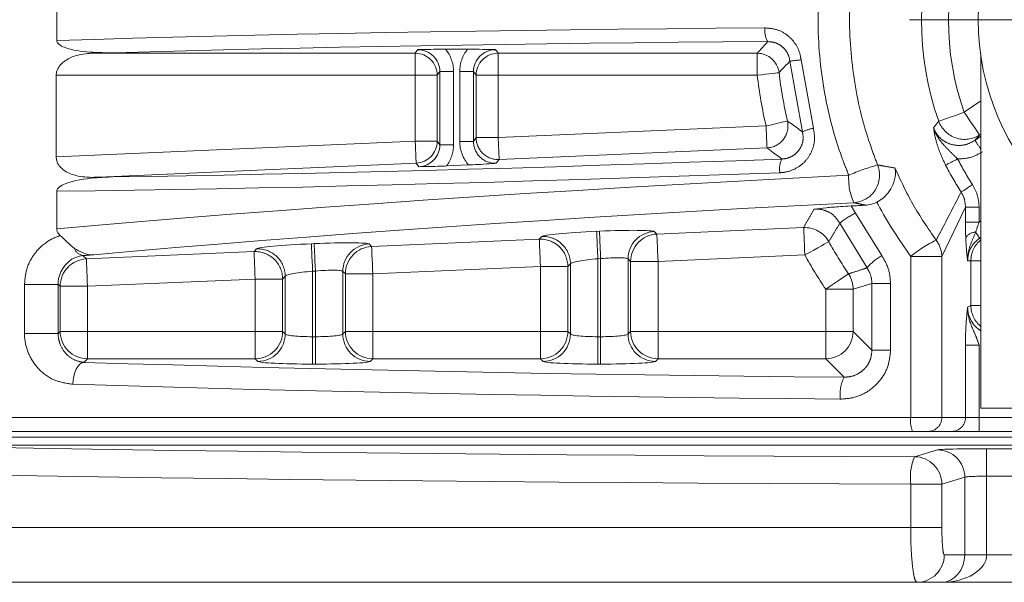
# Model space of a CAD drawing. Header units: millimetres. Extents: x 2 to 601, y 5 to 415.
# Tile 45 of 139: x 213.25 to 216.83, y 199.45 to 201.5. Entities that reach past the tile are written whole.
import ezdxf

# ---------------------------------------------------------------- set-up
doc = ezdxf.new("R2010")
doc.units = ezdxf.units.MM
doc.linetypes.add('PHANTOM', pattern=[12.7, 6.35, -1.27, 1.27, -1.27, 1.27, -1.27])

# ---------------------------------------------------------------- blocks, each defined once
blk = doc.blocks.new('SW_CENTERMARKSYMBOL_1')
at = {"color": 0, "linetype": 'Continuous', "lineweight": 0}
for p, q in [((0, 0.5), (0, 1.16)), ((0, 0), (0, 0.25)), ((-0.5, 0), (-1.16, 0)), ((0, 0), (-0.25, 0)), ((0, 0), (0, -0.25)), ((0, 0), (0.25, 0)), ((0.5, 0), (1.16, 0)), ((0, -0.5), (0, -1.16))]:
    blk.add_line(p, q, dxfattribs=at)

msp = doc.modelspace()

# ---------------------------------------------------------------- linework, layer by layer
at = {"color": 7, "linetype": 'Continuous', "lineweight": 15}
for p, q in [((213.3803, 201.4233), (213.3803, 201.5757)), ((214.878, 201.3919), (214.7977, 201.3919)), ((213.5074, 201.3772), (214.6868, 201.3772)), ((216.749, 200.0845), (216.749, 201.3649)), ((213.3782, 201.2972), (213.3782, 200.9993)), ((214.6903, 200.9766), (213.5074, 200.925)), ((214.8011, 200.9667), (214.8816, 200.9702)), ((213.3803, 200.7369), (213.3803, 200.8748)), ((216.749, 200.0845), (218.549, 200.0845)), ((216.4999, 199.9995), (212.8268, 199.9995)), ((216.5568, 199.9995), (216.4999, 199.9995)), ((216.6427, 199.9995), (216.5568, 199.9995)), ((216.6427, 199.9995), (216.7423, 199.9995)), ((218.5557, 199.9995), (216.7423, 199.9995)), ((222.5388, 199.9487), (212.7186, 199.9487)), ((216.5157, 199.4495), (211.8355, 199.4495)), ((216.6049, 199.4495), (216.5157, 199.4495)), ((218.6931, 199.4495), (216.6049, 199.4495))]:
    msp.add_line(p, q, dxfattribs=at)
at = {"color": 7, "linetype": 'PHANTOM', "lineweight": 0}
for p, q in [((214.6868, 201.3772), (214.6966, 201.3903)), ((214.979, 201.3903), (214.9888, 201.3772)), ((214.6868, 201.3772), (214.6868, 201.2972)), ((214.9888, 201.3772), (215.9336, 201.3772)), ((214.9888, 201.3772), (214.9888, 201.2972)), ((215.9336, 201.2972), (215.9336, 201.3772)), ((216.0982, 201.0913), (216.0523, 201.3482)), ((216.0932, 201.3529), (216.1381, 201.104)), ((214.7765, 201.3103), (214.7668, 201.2972)), ((214.7765, 201.3103), (214.8265, 201.3103)), ((214.7765, 201.0439), (214.7765, 201.3103)), ((214.8265, 201.3103), (214.8265, 201.0439)), ((214.8991, 201.3103), (214.8491, 201.3103)), ((214.8491, 201.0562), (214.8491, 201.3103)), ((214.8991, 201.3103), (214.8991, 201.0562)), ((214.9089, 201.2972), (214.8991, 201.3103)), ((214.6868, 201.2972), (213.3782, 201.2972)), ((214.7668, 201.2972), (214.6868, 201.2972)), ((214.6868, 201.0565), (214.6868, 201.2972)), ((214.7668, 201.2972), (214.7668, 201.0565)), ((214.9089, 201.0697), (214.9089, 201.2972)), ((214.9089, 201.2972), (214.9888, 201.2972)), ((214.9888, 201.2972), (214.9888, 201.0697)), ((215.9336, 201.2972), (214.9888, 201.2972)), ((216.688, 201.1621), (216.749, 201.2033)), ((214.9888, 201.0697), (215.9657, 201.1123)), ((214.8991, 201.0562), (214.9089, 201.0697)), ((214.9089, 201.0697), (214.9888, 201.0697)), ((214.9888, 201.0697), (214.9923, 200.9898)), ((216.727, 201.0598), (216.749, 201.0747)), ((216.749, 201.0828), (216.744, 201.0794)), ((213.3782, 200.9993), (214.6868, 201.0565)), ((214.6868, 201.0565), (214.7668, 201.0565)), ((214.7668, 201.0565), (214.7765, 201.0439)), ((214.7765, 201.0439), (214.8265, 201.0439)), ((214.8991, 201.0562), (214.8491, 201.0562)), ((215.9692, 201.0324), (214.9923, 200.9898)), ((214.9923, 200.9898), (214.9825, 200.9763)), ((214.7001, 200.9639), (214.6903, 200.9766)), ((216.2754, 200.8207), (216.2923, 200.7949)), ((216.6925, 200.8159), (216.6066, 200.6368)), ((216.6925, 200.7623), (216.6925, 200.8159)), ((216.6925, 200.8159), (216.7423, 200.8159)), ((216.7423, 200.8159), (216.7423, 200.7623)), ((216.2923, 200.7949), (216.3872, 200.6404)), ((215.5676, 200.7185), (216.1027, 200.7419)), ((216.3337, 200.5952), (216.2348, 200.7577)), ((216.6925, 200.7623), (216.7423, 200.7623)), ((216.7423, 200.7623), (216.749, 200.7668)), ((214.5279, 200.6731), (215.1391, 200.6998)), ((215.1391, 200.6998), (215.1485, 200.7097)), ((215.3482, 200.7283), (215.3584, 200.7288)), ((215.5582, 200.7276), (215.5676, 200.7185)), ((216.749, 200.7065), (216.7446, 200.7035)), ((216.7446, 200.7035), (216.749, 200.7033)), ((214.0993, 200.6544), (214.1088, 200.6643)), ((214.3085, 200.683), (214.3187, 200.6834)), ((214.5184, 200.6822), (214.5279, 200.6731)), ((213.4754, 200.6399), (213.4881, 200.6277)), ((213.4881, 200.6277), (214.0993, 200.6544)), ((215.3628, 200.629), (215.3526, 200.6286)), ((215.3526, 200.6286), (215.3526, 200.3444)), ((215.3628, 200.3444), (215.3628, 200.629)), ((215.4627, 200.6278), (215.4627, 200.3543)), ((215.4721, 200.6188), (215.4627, 200.6278)), ((216.1071, 200.6421), (215.572, 200.6188)), ((216.4929, 200.0495), (216.4929, 200.6368)), ((216.6066, 200.6368), (216.4929, 200.6368)), ((216.6066, 200.6368), (216.6066, 200.0495)), ((215.1434, 200.6), (214.5322, 200.5734)), ((215.2433, 200.6), (215.1434, 200.6)), ((215.1434, 200.3638), (215.1434, 200.6)), ((215.2527, 200.6099), (215.2433, 200.6)), ((215.2433, 200.6), (215.2433, 200.3638)), ((215.2527, 200.3543), (215.2527, 200.6099)), ((215.4721, 200.3638), (215.4721, 200.6188)), ((215.572, 200.6188), (215.4721, 200.6188)), ((215.572, 200.6188), (215.572, 200.3638)), ((216.7121, 200.6203), (216.7005, 200.6208)), ((216.7121, 200.4585), (216.7121, 200.6203)), ((216.7121, 200.6203), (216.749, 200.6203)), ((214.213, 200.5645), (214.2035, 200.5546)), ((214.213, 200.3543), (214.213, 200.5645)), ((214.323, 200.5836), (214.3128, 200.5832)), ((214.3128, 200.5832), (214.3128, 200.3444)), ((214.323, 200.3444), (214.323, 200.5836)), ((214.4229, 200.5824), (214.4229, 200.3543)), ((214.4324, 200.5734), (214.4229, 200.5824)), ((214.4324, 200.3638), (214.4324, 200.5734)), ((214.5322, 200.5734), (214.4324, 200.5734)), ((214.5322, 200.5734), (214.5322, 200.3638)), ((213.2626, 200.3564), (213.2626, 200.535)), ((213.2626, 200.535), (213.3853, 200.535)), ((213.3926, 200.528), (213.3853, 200.535)), ((213.3853, 200.535), (213.3853, 200.3564)), ((213.3926, 200.3638), (213.3926, 200.528)), ((213.4925, 200.528), (213.3926, 200.528)), ((214.1037, 200.5546), (213.4925, 200.528)), ((213.4925, 200.528), (213.4925, 200.3638)), ((214.1037, 200.3638), (214.1037, 200.5546)), ((214.2035, 200.5546), (214.1037, 200.5546)), ((214.2035, 200.5546), (214.2035, 200.3638)), ((216.3516, 200.5387), (216.283, 200.5176)), ((216.4195, 200.5387), (216.3516, 200.5387)), ((216.3516, 200.2952), (216.3516, 200.5387)), ((216.4195, 200.5387), (216.4195, 200.2952)), ((216.1832, 200.3638), (216.1832, 200.5176)), ((216.283, 200.5176), (216.1832, 200.5176)), ((216.283, 200.5176), (216.283, 200.3638)), ((216.7005, 200.4515), (216.7121, 200.4585)), ((216.7121, 200.4585), (216.749, 200.4585)), ((213.2626, 200.3564), (213.3853, 200.3564)), ((213.3853, 200.3564), (213.3926, 200.3638)), ((213.4925, 200.3638), (213.3926, 200.3638)), ((213.4925, 200.3638), (214.1037, 200.3638)), ((213.4925, 200.3638), (213.4925, 200.2639)), ((214.1037, 200.3638), (214.1037, 200.2639)), ((214.2035, 200.3638), (214.1037, 200.3638)), ((214.2035, 200.3638), (214.213, 200.3543)), ((214.3128, 200.3444), (214.3128, 200.2445)), ((214.3128, 200.3444), (214.323, 200.3444)), ((214.323, 200.3444), (214.323, 200.2445)), ((214.4229, 200.3543), (214.4324, 200.3638)), ((214.5322, 200.3638), (214.4324, 200.3638)), ((214.5322, 200.3638), (214.5322, 200.2639)), ((214.5322, 200.3638), (215.1434, 200.3638)), ((215.1434, 200.3638), (215.1434, 200.2639)), ((215.2433, 200.3638), (215.1434, 200.3638)), ((215.2433, 200.3638), (215.2527, 200.3543)), ((215.3526, 200.3444), (215.3526, 200.2445)), ((215.3526, 200.3444), (215.3628, 200.3444)), ((215.3628, 200.3444), (215.3628, 200.2445)), ((215.4627, 200.3543), (215.4721, 200.3638)), ((215.572, 200.3638), (215.4721, 200.3638)), ((215.572, 200.2639), (215.572, 200.3638)), ((215.572, 200.3638), (216.1832, 200.3638)), ((216.1832, 200.2639), (216.1832, 200.3638)), ((216.283, 200.3638), (216.1832, 200.3638)), ((216.283, 200.3638), (216.3516, 200.2952)), ((216.6925, 200.0495), (216.6925, 200.3137)), ((216.7423, 200.3137), (216.6925, 200.3137)), ((216.7423, 200.3137), (216.7423, 200.0495)), ((216.4195, 200.2952), (216.3516, 200.2952)), ((213.4925, 200.2639), (213.4795, 200.2509)), ((214.1037, 200.2639), (213.4925, 200.2639)), ((214.1131, 200.2544), (214.1037, 200.2639)), ((214.323, 200.2445), (214.3128, 200.2445)), ((214.5322, 200.2639), (214.5228, 200.2544)), ((215.1434, 200.2639), (214.5322, 200.2639)), ((215.1529, 200.2544), (215.1434, 200.2639)), ((215.3628, 200.2445), (215.3526, 200.2445)), ((215.572, 200.2639), (215.5625, 200.2544)), ((216.1832, 200.2639), (215.572, 200.2639)), ((216.2501, 200.1969), (216.1832, 200.2639)), ((212.7972, 200.0495), (216.4929, 200.0495)), ((216.4929, 200.0495), (216.6066, 200.0495)), ((216.6066, 200.0495), (216.6925, 200.0495)), ((216.7423, 200.0495), (216.6925, 200.0495)), ((216.7423, 199.9995), (216.7423, 200.0495)), ((216.7423, 200.0495), (218.5557, 200.0495)), ((212.5578, 199.9787), (222.5388, 199.9787)), ((216.507, 199.907), (216.5905, 199.932)), ((216.7698, 199.9363), (218.5282, 199.9363)), ((216.7698, 199.8363), (216.7698, 199.9363)), ((216.6066, 199.807), (216.4929, 199.807)), ((216.4929, 199.6495), (216.4929, 199.807)), ((216.6901, 199.832), (216.6066, 199.807)), ((216.6066, 199.807), (216.6066, 199.6495)), ((216.6901, 199.5495), (216.6901, 199.832)), ((216.7698, 199.8363), (216.7698, 199.5495)), ((218.5282, 199.8363), (216.7698, 199.8363)), ((211.6579, 199.6495), (216.4929, 199.6495)), ((216.6066, 199.6495), (216.4929, 199.6495)), ((216.6153, 199.5495), (216.6901, 199.5495)), ((216.7698, 199.5495), (216.6901, 199.5495)), ((216.7698, 199.5495), (218.5282, 199.5495))]:
    msp.add_line(p, q, dxfattribs=at)
at = {"color": 7, "linetype": 'PHANTOM', "lineweight": 0, "flags": 128}
for points in [[(215.9336, 201.2972), (215.9488, 201.299), (215.9634, 201.3007), (215.9769, 201.3023), (215.9888, 201.3037), (215.9987, 201.3049), (216.0062, 201.3058), (216.011, 201.3063), (216.013, 201.3066)], [(215.9657, 201.1123), (215.9806, 201.1157), (215.9949, 201.119), (216.0082, 201.1221), (216.0199, 201.1248), (216.0296, 201.127), (216.0369, 201.1287), (216.0417, 201.1298), (216.0436, 201.1302)], [(216.5951, 201.1295), (216.5994, 201.131), (216.6063, 201.1334), (216.6157, 201.1367), (216.6274, 201.1408), (216.6409, 201.1455), (216.6558, 201.1508), (216.6716, 201.1563), (216.688, 201.1621)], [(216.744, 201.0794), (216.7424, 201.0817), (216.7389, 201.0869), (216.7336, 201.0948), (216.7266, 201.1051), (216.7182, 201.1174), (216.7088, 201.1314), (216.6986, 201.1465), (216.688, 201.1621)], [(216.6768, 200.8717), (216.6787, 200.873), (216.6818, 200.875), (216.686, 200.8777), (216.6911, 200.881), (216.6971, 200.8849), (216.7038, 200.8892), (216.7109, 200.8937), (216.7181, 200.8984)], [(216.1071, 200.6421), (216.1062, 200.661), (216.1054, 200.6791), (216.1047, 200.696), (216.1041, 200.7109), (216.1035, 200.7233), (216.1031, 200.7328), (216.1028, 200.7391), (216.1027, 200.7419)], [(215.572, 200.6188), (215.5712, 200.6376), (215.5704, 200.6558), (215.5696, 200.6726), (215.569, 200.6875), (215.5684, 200.7), (215.568, 200.7095), (215.5678, 200.7157), (215.5676, 200.7185)], [(214.3085, 200.683), (214.3086, 200.6802), (214.3089, 200.6739), (214.3093, 200.6644), (214.3098, 200.652), (214.3105, 200.637), (214.3112, 200.6202), (214.312, 200.602), (214.3128, 200.5832)], [(214.3187, 200.6834), (214.3188, 200.6806), (214.3191, 200.6744), (214.3195, 200.6648), (214.32, 200.6524), (214.3207, 200.6375), (214.3214, 200.6207), (214.3222, 200.6025), (214.323, 200.5836)], [(214.5279, 200.6731), (214.528, 200.6703), (214.5283, 200.6641), (214.5287, 200.6546), (214.5292, 200.6421), (214.5299, 200.6272), (214.5306, 200.6104), (214.5314, 200.5922), (214.5322, 200.5734)], [(216.1071, 200.6421), (216.1235, 200.6513), (216.1394, 200.6601), (216.1542, 200.6683), (216.1672, 200.6756), (216.1781, 200.6816), (216.1864, 200.6862), (216.1919, 200.6893), (216.1943, 200.6906)], [(213.4881, 200.6277), (213.4882, 200.6249), (213.4885, 200.6187), (213.4889, 200.6092), (213.4895, 200.5967), (213.4901, 200.5818), (213.4908, 200.565), (213.4916, 200.5468), (213.4925, 200.528)], [(214.0993, 200.6544), (214.0994, 200.6516), (214.0997, 200.6454), (214.1001, 200.6358), (214.1006, 200.6234), (214.1013, 200.6085), (214.102, 200.5917), (214.1028, 200.5735), (214.1037, 200.5546)], [(216.2661, 200.5732), (216.2638, 200.5717), (216.2586, 200.5682), (216.2507, 200.5629), (216.2404, 200.5559), (216.228, 200.5476), (216.2139, 200.5383), (216.1988, 200.5281), (216.1832, 200.5176)], [(213.4384, 200.1711), (213.4395, 200.1862), (213.4421, 200.2008), (213.446, 200.2144), (213.4511, 200.2263), (213.4573, 200.2363), (213.4642, 200.2439), (213.4717, 200.2488), (213.4795, 200.2509)]]:
    msp.add_lwpolyline(points, dxfattribs=at)
at = {"color": 7, "linetype": 'Continuous', "lineweight": 15}
msp.add_circle((217.649, 201.4995), 0.91, dxfattribs=at)
at = {"color": 7, "linetype": 'PHANTOM', "lineweight": 0}
for centre, radius, start, end in [((217.649, 201.4995), 1.117, 160.6547, 199.3453), ((217.649, 201.4995), 1.0185, 160.6547, 199.3453), ((216.0369, 201.4588), 0.0758, 171.7707, 211.0502), ((214.6867, 201.2971), 0.0801, 0.0744, 89.9358), ((214.9889, 201.2971), 0.0801, 90.0642, 179.9256), ((215.9336, 201.2971), 0.08, 6.7748, 89.9441), ((216.143, 200.7404), 0.6145, 94.6511, 98.4917), ((217.649, 201.4995), 1.7273, 186.7245, 192.9526), ((217.649, 201.4995), 1.6473, 186.7245, 192.9526), ((215.9655, 201.1124), 0.0801, 272.6012, 12.8479), ((153.0004, 198.3283), 63.0268, 2.458999, 2.53168), ((216.1934, 200.8616), 0.2486, 102.8434, 112.5072), ((216.6896, 201.1639), 0.1005, 200.034, 302.7789), ((214.9889, 201.0698), 0.0801, 180.0862, 272.4356), ((205.8399, 193.6722), 13.157, 33.98884, 34.15951), ((256.4019, 202.8344), 41.7529, 182.44048, 182.55019), ((214.6867, 201.0566), 0.0801, 272.5616, 359.9229), ((216.0931, 200.956), 0.0783, 152.7886, 190.3684), ((220.5973, 193.3023), 8.6374, 117.08956, 117.41619), ((217.649, 201.4995), 1.108, 207.2523, 212.8492), ((216.5722, 200.2459), 0.7513, 105.4174, 113.9635), ((216.2789, 200.9331), 0.1006, 273.9585, 21.6198), ((217.649, 201.4995), 1.1573, 207.2523, 212.8492), ((216.4755, 200.92), 0.2088, 176.5918, 204.7372), ((216.3925, 200.5763), 0.2405, 114.638, 131.0047), ((216.1069, 200.6418), 0.1001, 29.17, 92.3994), ((215.1431, 200.5997), 0.1002, 0.19, 92.3066), ((163.3736, 198.3984), 51.8166, 2.43519, 2.54561), ((215.1525, 200.6096), 0.1002, 0.1979, 92.3118), ((289.2284, 203.8917), 73.9479, 182.45172, 182.529094), ((223.8573, 201.0485), 8.5048, 182.15402, 182.82678), ((215.5628, 200.6275), 0.1002, 92.6768, 179.8211), ((215.5723, 200.6185), 0.1002, 92.6693, 179.8429), ((216.729, 200.6835), 0.0416, 88.622, 148.3443), ((217.8591, 201.4724), 1.354, 213.5008, 214.6036), ((213.4837, 200.6813), 0.0423, 200.0468, 258.673), ((214.1128, 200.5642), 0.1002, 0.19, 92.3066), ((214.5231, 200.5821), 0.1002, 92.6833, 179.8146), ((214.5325, 200.573), 0.1002, 92.6769, 179.821), ((217.649, 201.4995), 1.6644, 209.075, 213.8147), ((216.7982, 200.2621), 0.4834, 116.0955, 129.1714), ((216.5073, 200.635), 0.0993, 1.0229, 37.9917), ((216.8124, 200.6203), 0.1002, 129.2148, 179.9904), ((213.4928, 200.5276), 0.1002, 92.6831, 179.8148), ((214.1033, 200.5543), 0.1002, 0.19, 92.3066), ((217.649, 201.4995), 1.7643, 209.075, 213.8147), ((216.5006, 200.4522), 0.2197, 121.0405, 139.396), ((216.1829, 200.5175), 0.1001, 0.0517, 33.7842), ((216.8127, 200.4591), 0.1006, 180.3129, 230.6942), ((213.4928, 200.3641), 0.1002, 180.2008, 269.8052), ((214.1033, 200.3641), 0.1002, 270.1813, 359.8264), ((214.1128, 200.3546), 0.1002, 270.1889, 359.8187), ((214.5231, 200.3546), 0.1002, 180.187, 269.8191), ((214.5325, 200.3641), 0.1002, 180.1813, 269.8246), ((215.1431, 200.3641), 0.1002, 270.1754, 359.8187), ((215.1525, 200.3546), 0.1002, 270.1809, 359.813), ((215.5628, 200.3546), 0.1002, 180.1813, 269.8111), ((215.5723, 200.3641), 0.1002, 180.1736, 269.8187), ((216.1828, 200.3641), 0.1002, 270.1811, 359.8129), ((216.378, 200.1337), 0.1426, 153.6999, 186.7264), ((216.5871, 200.0373), 0.095, 172.6218, 203.4459), ((216.5567, 200.0494), 0.0499, 270.1183, 0.1047), ((216.6426, 200.0494), 0.0499, 270.1183, 0.1047), ((216.5901, 199.8319), 0.1001, 0.0655, 89.7447), ((216.6921, 199.8299), 0.2005, 157.3824, 186.5444), ((216.5065, 199.8069), 0.1001, 0.0578, 89.7386), ((216.5155, 199.5493), 0.0998, 270.1127, 0.1103)]:
    msp.add_arc(centre, radius, start, end, dxfattribs=at)
for centre, major_axis, ratio, start_param, end_param in [((217.0357, 201.2891), (5.3291, 0), 0.034593, 1.773691, 2.32668), ((217.0357, 201.2392), (5.2791, 0), 0.034921, 1.773691, 2.281796), ((214.6965, 201.3101), (0.0481, 0.0641), 0.997863, 5.356262, 6.926144), ((214.6965, 201.3101), (-0.0781, -0.1041), 0.999049, 2.214669, 2.893774), ((214.9791, 201.3101), (-0.0781, 0.1041), 0.999049, 0.247819, 0.926924), ((214.9791, 201.3101), (-0.0481, 0.0641), 0.997863, 5.640226, 7.210109), ((214.6965, 201.044), (-0.0491, 0.0634), 0.997948, 2.526668, 4.052958), ((214.6965, 201.044), (0.0797, -0.1029), 0.999087, 0.275853, 0.911366), ((214.9791, 201.0563), (0.0764, 0.1053), 0.999007, 2.198855, 2.921551), ((214.9791, 201.0563), (0.0471, 0.0649), 0.997769, 2.198855, 3.812329), ((217.0335, 201.217), (5.2791, 0.2308), 0.034887, 3.9988, 4.51834), ((217.0357, 201.1671), (5.3291, 0.2308), 0.034561, 3.955009, 4.518368), ((217.0357, 200.6939), (5.3291, 0.2289), 0.051379, 1.713318, 2.324473), ((217.04, 200.5942), (5.2291, 0.2289), 0.052358, 1.713232, 2.308312), ((216.7013, 200.7682), (0.0004, 0.1209), 0.072288, 1.620039, 2.117614), ((216.7511, 200.7682), (0.0288, 0.0795), 0.07387, 1.671987, 2.169562), ((215.3482, 200.7179), (0.2, 0.0088), 0.052358, 1.568504, 3.086941), ((215.3584, 200.7183), (0.2, 0.0088), 0.052358, 0.050068, 1.568504), ((216.8013, 200.6208), (0.1007, -0.0047), 0.992409, 2.214096, 3.188072), ((214.3085, 200.6725), (0.2, 0.0088), 0.052358, 1.568504, 3.086941), ((214.3187, 200.6729), (0.2, 0.0088), 0.052358, 0.050068, 1.568504), ((217.6525, 200.457), (8.12, 0.3555), 0.052358, 2.103178, 2.108837), ((215.3526, 200.6181), (0.1, 0.0088), 0.104113, 1.561605, 3.080041), ((215.3628, 200.6185), (0.1, 0.0088), 0.104113, 0.043168, 1.561605), ((214.3128, 200.5727), (0.1, 0.0088), 0.104113, 1.561605, 3.080041), ((214.323, 200.5731), (0.1, 0.0088), 0.104113, 0.043168, 1.561605), ((216.8013, 200.4522), (0.0867, 0.0519), 0.989746, 2.604169, 3.631923), ((214.3128, 200.3549), (0.1, 0), 0.104816, 3.193953, 4.712389), ((214.323, 200.3549), (0.1, 0), 0.104816, 4.712389, 6.230825), ((215.3526, 200.3549), (0.1, 0), 0.104816, 3.193953, 4.712389), ((215.3628, 200.3549), (0.1, 0), 0.104816, 4.712389, 6.230825), ((217.649, 200.6161), (8.12, 0), 0.052408, 4.173148, 4.539251), ((214.3128, 200.255), (0.2, 0), 0.052408, 3.193953, 4.712389), ((214.323, 200.255), (0.2, 0), 0.052408, 4.712389, 6.230825), ((215.3526, 200.255), (0.2, 0), 0.052408, 3.193953, 4.712389), ((215.3628, 200.255), (0.2, 0), 0.052408, 4.712389, 6.230825), ((217.649, 200.5362), (8.2, 0), 0.051896, 4.173148, 4.539251), ((217.649, 200.117), (8.1, 0), 0.026186, 4.057979, 4.570926), ((216.7698, 199.9316), (0.18, 0), 0.026186, 1.570796, 3.054326), ((217.649, 200.017), (8.2, 0), 0.025867, 4.057979, 4.570926), ((216.7698, 199.8316), (0.08, 0), 0.058918, 1.570796, 3.054326), ((216.6049, 199.5495), (0.1649, 0), 0.606283, 4.712389, 6.283185)]:
    msp.add_ellipse(centre, major_axis=major_axis, ratio=ratio, start_param=start_param, end_param=end_param, dxfattribs=at)
at = {"color": 7, "linetype": 'Continuous', "lineweight": 15}
for centre, major_axis, ratio, start_param, end_param in [((217.649, 201.13), (8.2, 0), 0.034921, 2.08855, 2.100268), ((217.649, 201.3532), (8.2, 0.3585), 0.034887, 4.181392, 4.192207), ((217.649, 200.4566), (8.2, 0.359), 0.052358, 1.730067, 1.736813), ((216.6049, 199.5495), (0, 0.1), 0.85244, 3.141593, 4.712389)]:
    msp.add_ellipse(centre, major_axis=major_axis, ratio=ratio, start_param=start_param, end_param=end_param, dxfattribs=at)
at = {"color": 7, "linetype": 'PHANTOM', "lineweight": 0}
for points, knots in [([(216.2671, 200.9324), (216.2586, 200.954), (216.2182, 201.0566), (216.1678, 201.2519), (216.1474, 201.5211), (216.1742, 201.7994), (216.2358, 201.9764), (216.2671, 202.0665)], [0, 0, 0, 0, 0.0599198, 0.2848893, 0.5173185, 0.7542642, 1, 1, 1, 1]), ([(216.3725, 202.0288), (216.3663, 202.013), (216.3316, 201.9239), (216.2869, 201.7544), (216.2631, 201.5144), (216.282, 201.2699), (216.3272, 201.0874), (216.3647, 200.9903), (216.3725, 200.9702)], [0, 0, 0, 0, 0.047014, 0.264894, 0.482769, 0.711466, 0.940165, 1, 1, 1, 1]), ([(215.9618, 201.4697), (215.9768, 201.4683), (216.0069, 201.4656), (216.047, 201.4428), (216.0768, 201.4092), (216.09, 201.3768), (216.0926, 201.3577), (216.0932, 201.3529)], [0, 0, 0, 0, 0.2358901, 0.471517, 0.7018653, 0.925941, 1, 1, 1, 1]), ([(215.9336, 201.3772), (215.9399, 201.3842), (215.9526, 201.3984), (215.9654, 201.4126), (215.9719, 201.4197)], [0, 0, 0, 0, 0.496669, 1, 1, 1, 1]), ([(216.0523, 201.3482), (216.0519, 201.3511), (216.0504, 201.3629), (216.0423, 201.3829), (216.0239, 201.4036), (215.9993, 201.4174), (215.9811, 201.419), (215.9719, 201.4197)], [0, 0, 0, 0, 0.073112, 0.294444, 0.523511, 0.7603, 1, 1, 1, 1]), ([(216.0523, 201.3482), (216.0455, 201.3411), (216.0323, 201.3272), (216.0193, 201.3133), (216.013, 201.3066)], [0, 0, 0, 0, 0.513343, 1, 1, 1, 1]), ([(216.0436, 201.1302), (216.0525, 201.1239), (216.0705, 201.1109), (216.0889, 201.0979), (216.0982, 201.0913)], [0, 0, 0, 0, 0.491125, 1, 1, 1, 1]), ([(216.1381, 201.104), (216.1405, 201.0899), (216.1452, 201.0615), (216.1339, 201.0189), (216.1103, 200.9825), (216.0756, 200.9557), (216.0422, 200.9439), (216.0219, 200.9424), (216.016, 200.9419)], [0, 0, 0, 0, 0.182826, 0.365762, 0.54864, 0.733808, 0.923425, 1, 1, 1, 1]), ([(216.5762, 201.1058), (216.5798, 201.1103), (216.5861, 201.1182), (216.5924, 201.1261), (216.5951, 201.1295)], [0, 0, 0, 0, 0.573844, 1, 1, 1, 1]), ([(216.6202, 200.9695), (216.6125, 200.9857), (216.5983, 201.0156), (216.5831, 201.0639), (216.5781, 201.0907), (216.5763, 201.1057), (216.5762, 201.1058)], [0, 0, 0, 0, 0.310131, 0.577012, 0.996313, 1, 1, 1, 1]), ([(216.5762, 201.1058), (216.5763, 201.1056), (216.578, 201.0994), (216.5828, 201.0876), (216.5945, 201.0661), (216.6132, 201.0426), (216.6379, 201.0175), (216.6554, 201.0005), (216.664, 200.9921)], [0, 0, 0, 0, 0.0043896, 0.1358262, 0.265302, 0.5162613, 0.7622977, 1, 1, 1, 1]), ([(216.5762, 201.1058), (216.5776, 201.1023), (216.5831, 201.0886), (216.5989, 201.0673), (216.6271, 201.0481), (216.6608, 201.0398), (216.6962, 201.0428), (216.7168, 201.0541), (216.727, 201.0598)], [0, 0, 0, 0, 0.062394, 0.243987, 0.427359, 0.615056, 0.806911, 1, 1, 1, 1]), ([(216.0234, 200.9918), (216.027, 200.9921), (216.0394, 200.993), (216.0598, 201.0001), (216.0811, 201.0165), (216.0957, 201.0389), (216.1026, 201.0651), (216.0997, 201.0826), (216.0982, 201.0913)], [0, 0, 0, 0, 0.078147, 0.270552, 0.456085, 0.637776, 0.81872, 1, 1, 1, 1]), ([(216.744, 201.0794), (216.7412, 201.0762), (216.7356, 201.0697), (216.7299, 201.0632), (216.727, 201.0598)], [0, 0, 0, 0, 0.486793, 1, 1, 1, 1]), ([(216.0234, 200.9918), (216.0143, 200.9986), (215.996, 201.0121), (215.9781, 201.0257), (215.9692, 201.0324)], [0, 0, 0, 0, 0.50004, 1, 1, 1, 1]), ([(216.755, 201.0185), (216.7398, 201.0099), (216.7113, 200.9941), (216.6789, 200.9927), (216.664, 200.9921)], [0, 0, 0, 0, 0.537847, 1, 1, 1, 1]), ([(216.3725, 200.9702), (216.3805, 200.9688), (216.4013, 200.9651), (216.4224, 200.9616), (216.4354, 200.9594)], [0, 0, 0, 0, 0.382223, 1, 1, 1, 1]), ([(216.4354, 200.9594), (216.4561, 200.9147), (216.4987, 200.8227), (216.556, 200.7391), (216.5856, 200.6962)], [0, 0, 0, 0, 0.4853248, 1, 1, 1, 1]), ([(216.7181, 200.8984), (216.7251, 200.8857), (216.7391, 200.8599), (216.7413, 200.8307), (216.7423, 200.8159)], [0, 0, 0, 0, 0.49405, 1, 1, 1, 1]), ([(216.5856, 200.6962), (216.5915, 200.7074), (216.6218, 200.7646), (216.6523, 200.824), (216.6768, 200.8717)], [0, 0, 0, 0, 0.19712, 1, 1, 1, 1]), ([(216.6925, 200.8159), (216.6919, 200.8259), (216.6906, 200.8456), (216.6813, 200.8631), (216.6768, 200.8717)], [0, 0, 0, 0, 0.507723, 1, 1, 1, 1]), ([(216.1027, 200.7419), (216.109, 200.7531), (216.1217, 200.7757), (216.1346, 200.7982), (216.141, 200.8095)], [0, 0, 0, 0, 0.499915, 1, 1, 1, 1]), ([(216.2348, 200.7577), (216.2285, 200.767), (216.216, 200.7858), (216.187, 200.8035), (216.161, 200.81), (216.1455, 200.8096), (216.141, 200.8095)], [0, 0, 0, 0, 0.286926, 0.578044, 0.878165, 1, 1, 1, 1]), ([(216.3299, 200.8236), (216.3233, 200.8249), (216.3086, 200.828), (216.294, 200.831), (216.2859, 200.8327)], [0, 0, 0, 0, 0.447378, 1, 1, 1, 1]), ([(216.4929, 200.6368), (216.4508, 200.6984), (216.4069, 200.7626), (216.3712, 200.8315), (216.3697, 200.8344)], [0, 0, 0, 0, 0.9589571, 1, 1, 1, 1]), ([(216.2348, 200.7577), (216.2278, 200.7463), (216.2142, 200.724), (216.2008, 200.7016), (216.1943, 200.6906)], [0, 0, 0, 0, 0.5117305, 1, 1, 1, 1]), ([(213.2626, 200.535), (213.2643, 200.5537), (213.2676, 200.5912), (213.2931, 200.6418), (213.3316, 200.6838), (213.3681, 200.7047), (213.3901, 200.7117), (213.3935, 200.7128)], [0, 0, 0, 0, 0.222129, 0.444107, 0.681804, 0.95085, 1, 1, 1, 1]), ([(216.7005, 200.6208), (216.7005, 200.6209), (216.7001, 200.6241), (216.6994, 200.6303), (216.6979, 200.6429), (216.6959, 200.6645), (216.6943, 200.6877), (216.6936, 200.7041), (216.6936, 200.7053)], [0, 0, 0, 0, 0.005396, 0.138473, 0.271383, 0.534432, 0.965417, 1, 1, 1, 1]), ([(216.73, 200.7251), (216.7296, 200.7242), (216.7239, 200.7106), (216.7106, 200.6826), (216.701, 200.6481), (216.7003, 200.6261), (216.7005, 200.621), (216.7005, 200.6208)], [0, 0, 0, 0, 0.025883, 0.397986, 0.861394, 0.994341, 1, 1, 1, 1]), ([(216.3872, 200.6404), (216.3965, 200.6248), (216.4151, 200.5934), (216.418, 200.5569), (216.4195, 200.5387)], [0, 0, 0, 0, 0.499776, 1, 1, 1, 1]), ([(216.2661, 200.5732), (216.2696, 200.5743), (216.2869, 200.5799), (216.3094, 200.5872), (216.3285, 200.5935), (216.3337, 200.5952)], [0, 0, 0, 0, 0.153298, 0.766487, 1, 1, 1, 1]), ([(216.3516, 200.5387), (216.3507, 200.5488), (216.3491, 200.5691), (216.3389, 200.5865), (216.3337, 200.5952)], [0, 0, 0, 0, 0.49908, 1, 1, 1, 1]), ([(216.6925, 200.3137), (216.6927, 200.3279), (216.6929, 200.3562), (216.6952, 200.4018), (216.6981, 200.4309), (216.7, 200.448), (216.7005, 200.4514), (216.7005, 200.4515)], [0, 0, 0, 0, 0.246121, 0.491208, 0.895867, 0.996321, 1, 1, 1, 1]), ([(216.7005, 200.4515), (216.7005, 200.4513), (216.7002, 200.4446), (216.7018, 200.4152), (216.716, 200.3786), (216.7331, 200.3412), (216.7394, 200.3224), (216.7423, 200.3137)], [0, 0, 0, 0, 0.004322, 0.141689, 0.60861, 0.820927, 1, 1, 1, 1]), ([(213.4384, 200.1711), (213.4161, 200.1743), (213.3716, 200.1807), (213.3142, 200.2214), (213.2753, 200.2784), (213.2631, 200.3276), (213.2626, 200.3527), (213.2626, 200.3564)], [0, 0, 0, 0, 0.25597, 0.511675, 0.753088, 0.962839, 1, 1, 1, 1]), ([(213.3853, 200.3564), (213.3853, 200.3543), (213.3855, 200.343), (213.3883, 200.3289), (213.3968, 200.305), (213.4137, 200.2797), (213.4439, 200.2571), (213.4676, 200.253), (213.4795, 200.2509)], [0, 0, 0, 0, 0.032796, 0.176594, 0.224184, 0.460876, 0.727366, 1, 1, 1, 1]), ([(216.4195, 200.2952), (216.4175, 200.2754), (216.4136, 200.2357), (216.3832, 200.1829), (216.3384, 200.1428), (216.2868, 200.1202), (216.2516, 200.118), (216.2364, 200.117)], [0, 0, 0, 0, 0.207671, 0.415785, 0.624881, 0.837805, 1, 1, 1, 1]), ([(216.2501, 200.1969), (216.2586, 200.1974), (216.2779, 200.1984), (216.3065, 200.2106), (216.3315, 200.2327), (216.3484, 200.2621), (216.3505, 200.2842), (216.3516, 200.2952)], [0, 0, 0, 0, 0.166334, 0.381558, 0.589976, 0.795255, 1, 1, 1, 1]), ([(216.5157, 199.4495), (216.5131, 199.4517), (216.508, 199.4561), (216.5011, 199.4907), (216.496, 199.5415), (216.4932, 199.5978), (216.493, 199.6348), (216.4929, 199.6495)], [0, 0, 0, 0, 0.214981, 0.43002, 0.644982, 0.859714, 1, 1, 1, 1]), ([(216.6066, 199.6495), (216.6066, 199.6422), (216.6067, 199.6236), (216.6078, 199.5955), (216.6098, 199.5701), (216.6124, 199.5528), (216.6143, 199.5506), (216.6153, 199.5495)], [0, 0, 0, 0, 0.14021, 0.354854, 0.569808, 0.784912, 1, 1, 1, 1])]:
    msp.add_open_spline(points, degree=3, knots=knots, dxfattribs=at)
at = {"color": 7, "linetype": 'Continuous', "lineweight": 15}
for points, knots in [([(213.5906, 201.3788), (213.5604, 201.3791), (213.4988, 201.3797), (213.4304, 201.3885), (213.3918, 201.4059), (213.3833, 201.4143), (213.3807, 201.4192), (213.3804, 201.422), (213.3803, 201.4233)], [0, 0, 0, 0, 0.408818, 0.833844, 0.934364, 0.966881, 0.985475, 1, 1, 1, 1]), ([(214.6966, 201.3903), (214.6967, 201.3903), (214.7049, 201.3905), (214.7263, 201.3911), (214.7594, 201.3918), (214.787, 201.3919), (214.7977, 201.3919)], [0, 0, 0, 0, 0.005033, 0.271981, 0.720332, 1, 1, 1, 1]), ([(214.878, 201.3919), (214.8886, 201.3919), (214.9163, 201.3918), (214.9493, 201.3911), (214.9707, 201.3905), (214.9789, 201.3903), (214.979, 201.3903)], [0, 0, 0, 0, 0.279668, 0.728019, 0.994967, 1, 1, 1, 1]), ([(213.3782, 201.2972), (213.3786, 201.3021), (213.3797, 201.3135), (213.3895, 201.3317), (213.4115, 201.3528), (213.452, 201.3721), (213.487, 201.3753), (213.5074, 201.3772)], [0, 0, 0, 0, 0.078718, 0.185181, 0.33952, 0.61562, 1, 1, 1, 1]), ([(213.5074, 200.925), (213.4853, 200.9261), (213.4475, 200.9281), (213.4059, 200.9484), (213.387, 200.9695), (213.3795, 200.9846), (213.3786, 200.9945), (213.3782, 200.9993)], [0, 0, 0, 0, 0.420296, 0.720207, 0.837218, 0.920858, 1, 1, 1, 1]), ([(214.8011, 200.9667), (214.7905, 200.9662), (214.7629, 200.9652), (214.7298, 200.9644), (214.7084, 200.9641), (214.7002, 200.9639), (214.7001, 200.9639)], [0, 0, 0, 0, 0.27945, 0.728042, 0.994968, 1, 1, 1, 1]), ([(214.9825, 200.9763), (214.9824, 200.9763), (214.9744, 200.9757), (214.9527, 200.9742), (214.9199, 200.972), (214.8922, 200.9707), (214.8816, 200.9702)], [0, 0, 0, 0, 0.004876, 0.272007, 0.720418, 1, 1, 1, 1]), ([(216.4354, 200.9594), (216.4354, 200.9592), (216.4372, 200.9518), (216.4381, 200.9322), (216.4314, 200.9011), (216.4139, 200.8711), (216.3933, 200.8487), (216.3776, 200.8392), (216.3697, 200.8344)], [0, 0, 0, 0, 0.003499, 0.1966434, 0.4881821, 0.6995843, 0.8494793, 1, 1, 1, 1]), ([(213.3803, 200.8748), (213.3804, 200.876), (213.3807, 200.879), (213.3835, 200.8841), (213.3929, 200.8934), (213.4371, 200.9137), (213.5035, 200.923), (213.5621, 200.9257), (213.5842, 200.9268)], [0, 0, 0, 0, 0.015205, 0.035122, 0.071072, 0.186492, 0.692963, 1, 1, 1, 1]), ([(216.141, 200.8095), (216.1412, 200.8095), (216.1556, 200.811), (216.1829, 200.8141), (216.2284, 200.818), (216.2623, 200.82), (216.2754, 200.8207)], [0, 0, 0, 0, 0.003895, 0.3919, 0.765233, 1, 1, 1, 1]), ([(216.3697, 200.8344), (216.3594, 200.8301), (216.3464, 200.8248), (216.3327, 200.8238), (216.3299, 200.8236)], [0, 0, 0, 0, 0.801956, 1, 1, 1, 1]), ([(213.3935, 200.7128), (213.3924, 200.7138), (213.3891, 200.7168), (213.3841, 200.7228), (213.3807, 200.7303), (213.3804, 200.7353), (213.3803, 200.7369)], [0, 0, 0, 0, 0.163452, 0.498331, 0.836507, 1, 1, 1, 1]), ([(213.3935, 200.7128), (213.3948, 200.7117), (213.4044, 200.7034), (213.4202, 200.6859), (213.4368, 200.6726), (213.444, 200.6668)], [0, 0, 0, 0, 0.0785134, 0.6006241, 1, 1, 1, 1]), ([(213.444, 200.6668), (213.4547, 200.6604), (213.4767, 200.647), (213.5016, 200.6427), (213.5143, 200.6428), (213.5149, 200.6429)], [0, 0, 0, 0, 0.472258, 0.978643, 1, 1, 1, 1]), ([(213.4754, 200.6399), (213.4668, 200.6383), (213.448, 200.6348), (213.4227, 200.6191), (213.4019, 200.5956), (213.3894, 200.5689), (213.3854, 200.5475), (213.3853, 200.5369), (213.3853, 200.535)], [0, 0, 0, 0, 0.203413, 0.44481, 0.649484, 0.829596, 0.968472, 1, 1, 1, 1])]:
    msp.add_open_spline(points, degree=3, knots=knots, dxfattribs=at)

# ---------------------------------------------------------------- block references
at = {"color": 7, "linetype": 'Continuous', "lineweight": 0}
msp.add_blockref('SW_CENTERMARKSYMBOL_1', (217.649, 201.4995), dxfattribs=at)

doc.saveas('drawing.dxf')
